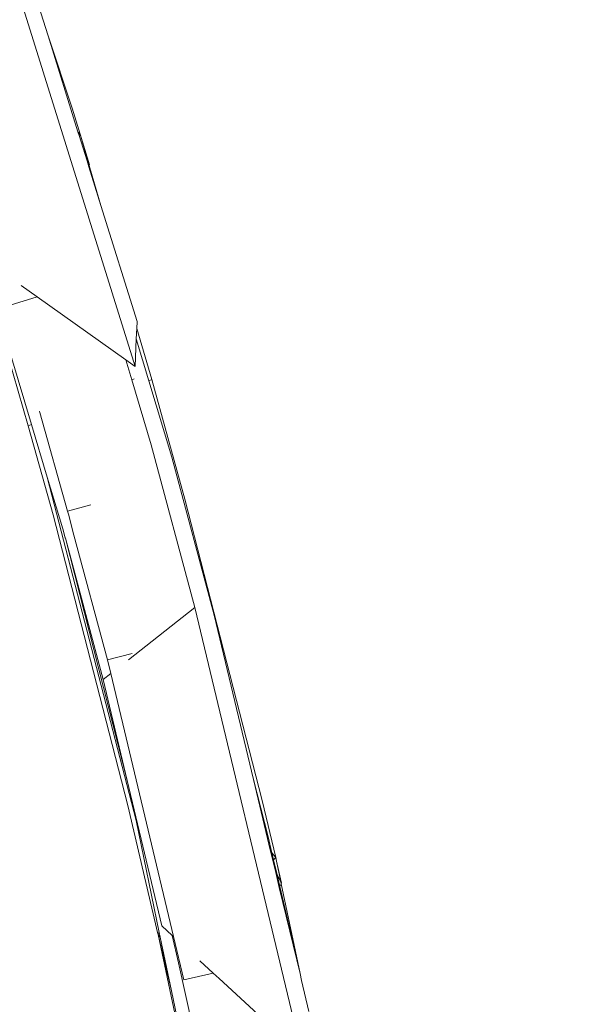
# Model space of a CAD drawing. Header units: millimetres. Extents: x 504675 to 860349, y -23215 to 63575.
# Tile 123 of 177: x 592524 to 592581, y 33274 to 33372. Entities that reach past the tile are written whole.
import ezdxf

# ---------------------------------------------------------------- set-up
doc = ezdxf.new("R2010")
doc.units = ezdxf.units.MM
doc.header["$LTSCALE"] = 10
doc.header["$PDMODE"] = 35
doc.header["$PDSIZE"] = -1000
doc.linetypes.add('LEVEL-F-OVERALL LAYOUT$0$HIDDEN', pattern=[0.375, 0.25, -0.125])
doc.layers.get('0').update_dxf_attribs({"linetype": 'CONTINUOUS'})
doc.layers.get('Defpoints').update_dxf_attribs({"color": 253, "linetype": 'CONTINUOUS'})
for name, color, linetype, lineweight in [('ARCH', 8, 'CONTINUOUS', 0), ('DIM', 8, 'CONTINUOUS', 15), ('furniture', 8, 'CONTINUOUS', 5)]:
    doc.layers.add(name, color=color, linetype=linetype, lineweight=lineweight)
doc.layers.add('LEVEL-F-OVERALL LAYOUT$0$DASH1L', color=8, linetype='LEVEL-F-OVERALL LAYOUT$0$HIDDEN')
doc.styles.get("Standard").update_dxf_attribs({"font": 'verdana.ttf'})
doc.dimstyles.new('LBF 50', dxfattribs={"dimscale": 25, "dimtxt": 1.75, "dimasz": 1.75, "dimexe": 1, "dimexo": 1, "dimgap": 1, "dimtad": 1, "dimdec": 0, "dimrnd": 5, "dimzin": 12, "dimdsep": 46, "dimtxsty": 'Standard', "dimblk": 'CLOSEDBLANK', "dimcen": 0, "dimclrd": 256, "dimclre": 256, "dimclrt": 256, "dimadec": 0, "dimazin": 3, "dimtfac": 1, "dimtdec": 0, "dimtofl": 0, "dimtmove": 0, "dimatfit": 3, "dimldrblk": 'CLOSEDBLANK', "dimfxl": 0.18, "dimtolj": 1, "dimtzin": 0, "dimlwd": -1, "dimlwe": -1, "dimarcsym": 0})

# ---------------------------------------------------------------- blocks, each defined once
blk = doc.blocks.new('ARCH')
at = {"layer": 'LEVEL-F-OVERALL LAYOUT$0$DASH1L'}
h = blk.add_hatch(dxfattribs=at)
h.set_pattern_fill('ANGLE', color=8, scale=10, angle=352.06644)
h.set_pattern_definition([(352.0664444, (-404119.055, 373340.98), (9.6410197, 69.1814516), [50.8, -19.05]), (82.0664444, (-404119.055, 373340.98), (-69.1814516, 9.6410197), [50.8, -19.05])])
edge = h.paths.add_edge_path(flags=16)
edge.add_line((572074.712, 35847.062), (602196.904, 29528.217))
edge.add_line((602196.904, 29528.217), (599472.63, 39352.005))
edge.add_arc((597545.364, 38817.547), 2000, 15.499436, 89.998351)
edge.add_line((597545.422, 40817.547), (573256.113, 40817.547))
edge.add_arc((576210.344, 22394.182), 18658.72, 99.1099624, 106.6903327)
edge.add_line((570851.58, 40266.829), (572074.712, 35847.062))
h.paths.add_polyline_path([(583373.777, 40815.973), (583374.097, 40875.042), (586424.097, 40859.112), (586423.937, 40815.973)], flags=16)
h.paths.add_polyline_path([(600840.891, 34605.132), (600792.778, 34591.523), (599497.965, 39260.646), (599546.078, 39274.255)])
h.paths.add_polyline_path([(587210.4, 32671.778), (587194.965, 32598.383), (582692.955, 33542.787), (582708.389, 33616.182)])
edge = h.paths.add_edge_path()
edge.add_line((572071.73, 35387.893), (601863.317, 29138.4))
edge.add_arc((601986.5, 29725.619), 600, 258.152638, 375.499436)
edge.add_line((602564.68, 29885.956), (599906.265, 39472.258))
edge.add_arc((597545.364, 38817.547), 2450, 15.499436, 89.998351)
edge.add_line((597545.435, 41267.547), (573220.478, 41267.547))
edge.add_arc((576210.344, 22394.182), 19108.72, 99.0018321, 106.2358191)
edge.add_arc((571035.465, 40164.758), 600, 106.235819, 195.468967)
edge.add_line((570457.2, 40004.728), (571616.648, 35815.082))
edge.add_arc((572194.913, 35975.111), 600, 195.468967, 258.152638)
h.paths.add_polyline_path([(587210.4, 32671.778), (587195.409, 32600.494), (587195.432, 32600.49)])
at = {"layer": 'furniture'}
for p, q in [((592535.068, 33337.387), (592521.88, 33379.701)), ((592526.377, 33370.44), (592523.699, 33379.036)), ((592526.377, 33370.44), (592528.775, 33363.231)), ((592529.363, 33360.854), (592526.377, 33370.44)), ((592528.775, 33363.231), (592529.579, 33360.611)), ((592529.579, 33360.611), (592529.363, 33360.854)), ((592529.476, 33360.491), (592529.363, 33360.854)), ((592529.476, 33360.491), (592529.579, 33360.611)), ((592530.271, 33357.938), (592529.476, 33360.491)), ((592530.523, 33357.555), (592529.579, 33360.611)), ((592529.579, 33360.611), (592530.414, 33357.749)), ((592530.271, 33357.938), (592530.414, 33357.749)), ((592530.454, 33357.352), (592530.271, 33357.938)), ((592530.414, 33357.749), (592530.43, 33357.698)), ((592530.43, 33357.698), (592530.523, 33357.555)), ((592530.43, 33357.698), (592530.495, 33357.473)), ((592530.454, 33357.352), (592530.495, 33357.473)), ((592531.663, 33353.472), (592530.454, 33357.352)), ((592530.495, 33357.473), (592530.523, 33357.555)), ((592530.495, 33357.473), (592531.663, 33353.472)), ((592535.277, 33341.87), (592531.663, 33353.472)), ((592518.359, 33352.159), (592524.401, 33331.442)), ((592525.295, 33344.336), (592523.689, 33345.478)), ((592522.574, 33343.529), (592525.295, 33344.336)), ((592534.147, 33338.041), (592525.295, 33344.336)), ((592524.719, 33331.584), (592521.175, 33343.413)), ((592535.277, 33341.87), (592535.245, 33341.195)), ((592535.245, 33341.195), (592535.197, 33340.167)), ((592535.245, 33341.195), (592536.738, 33336.082)), ((592535.197, 33340.167), (592535.068, 33337.387)), ((592536.459, 33335.958), (592535.197, 33340.167)), ((592535.068, 33337.387), (592534.147, 33338.041)), ((592534.746, 33336.043), (592534.147, 33338.041)), ((592534.976, 33336.146), (592534.746, 33336.043)), ((592536.687, 33329.569), (592534.746, 33336.043)), ((592536.459, 33335.958), (592536.738, 33336.082)), ((592538.745, 33328.33), (592536.459, 33335.958)), ((592536.738, 33336.082), (592540.049, 33324.133)), ((592525.556, 33332.788), (592525.518, 33332.923)), ((592528.331, 33322.926), (592525.556, 33332.788)), ((592524.719, 33331.584), (592524.401, 33331.442)), ((592524.401, 33331.442), (592526.872, 33322.546)), ((592526.297, 33326.318), (592524.719, 33331.584)), ((592541.061, 33313.277), (592536.687, 33329.569)), ((592542.982, 33312.53), (592538.745, 33328.33)), ((592535.174, 33292.01), (592526.297, 33326.318)), ((592527.845, 33321.153), (592526.297, 33326.318)), ((592540.049, 33324.133), (592547.796, 33293.995)), ((592528.331, 33322.926), (592530.662, 33323.565)), ((592528.408, 33322.616), (592528.331, 33322.926)), ((592526.872, 33322.546), (592534.341, 33293.491)), ((592528.941, 33320.529), (592528.408, 33322.616)), ((592527.845, 33321.153), (592528.09, 33320.272)), ((592528.128, 33320.207), (592528.09, 33320.272)), ((592531.898, 33306.093), (592528.128, 33320.207)), ((592528.128, 33320.207), (592534.297, 33295.996)), ((592532.315, 33308.046), (592528.941, 33320.529)), ((592541.061, 33313.277), (592534.412, 33308.065)), ((592551.762, 33268.598), (592541.061, 33313.277)), ((592546.913, 33296.095), (592542.982, 33312.53)), ((592532.315, 33308.046), (592534.782, 33308.682)), ((592532.642, 33306.677), (592532.315, 33308.046)), ((592532.642, 33306.677), (592531.898, 33306.093)), ((592534.297, 33295.996), (592531.898, 33306.093)), ((592538.917, 33280.383), (592532.642, 33306.677)), ((592537.753, 33281.45), (592534.297, 33295.996)), ((592546.913, 33296.095), (592548.382, 33290.354)), ((592548.626, 33288.935), (592546.913, 33296.095)), ((592534.341, 33293.491), (592537.344, 33280.651)), ((592547.796, 33293.995), (592549.136, 33288.285)), ((592537.496, 33280.805), (592535.174, 33292.01)), ((592548.382, 33290.354), (592548.75, 33288.776)), ((592548.75, 33288.776), (592548.626, 33288.935)), ((592548.851, 33287.996), (592548.626, 33288.935)), ((592549.136, 33288.285), (592548.75, 33288.776)), ((592548.75, 33288.776), (592548.917, 33288.063)), ((592548.851, 33287.996), (592548.917, 33288.063)), ((592549.136, 33286.805), (592548.851, 33287.996)), ((592548.917, 33288.063), (592549.136, 33288.285)), ((592548.917, 33288.063), (592549.268, 33286.561)), ((592549.209, 33287.936), (592549.136, 33288.285)), ((592549.726, 33285.717), (592549.209, 33287.936)), ((592549.209, 33287.936), (592549.644, 33285.869)), ((592549.268, 33286.561), (592549.136, 33286.805)), ((592549.495, 33285.301), (592549.136, 33286.805)), ((592549.644, 33285.869), (592549.268, 33286.561)), ((592549.268, 33286.561), (592549.543, 33285.386)), ((592549.495, 33285.301), (592549.543, 33285.386)), ((592549.543, 33285.386), (592549.69, 33285.651)), ((592549.543, 33285.386), (592551.573, 33276.703)), ((592549.726, 33285.717), (592549.644, 33285.869)), ((592549.644, 33285.869), (592549.69, 33285.651)), ((592549.69, 33285.651), (592549.726, 33285.717)), ((592549.69, 33285.651), (592551.573, 33276.703)), ((592551.573, 33276.703), (592549.495, 33285.301)), ((592538.79, 33280.499), (592537.753, 33281.45)), ((592537.496, 33280.805), (592537.344, 33280.651)), ((592537.344, 33280.651), (592537.376, 33280.61)), ((592537.376, 33280.61), (592537.594, 33280.332)), ((592538.704, 33274.972), (592537.376, 33280.61)), ((592537.376, 33280.61), (592542.982, 33253.998)), ((592537.594, 33280.332), (592537.496, 33280.805)), ((592539.423, 33277.755), (592538.79, 33280.499)), ((592538.917, 33280.383), (592538.79, 33280.499)), ((592538.704, 33274.972), (592537.594, 33280.332)), ((592539.945, 33276.074), (592538.917, 33280.383)), ((592542.847, 33262.087), (592539.423, 33277.755)), ((592542.893, 33276.735), (592541.567, 33277.951)), ((592539.945, 33276.074), (592542.893, 33276.735)), ((592543.486, 33276.191), (592542.893, 33276.735)), ((592551.573, 33276.703), (592551.724, 33275.983)), ((592550.496, 33269.759), (592543.486, 33276.191)), ((592552.462, 33272.9), (592551.724, 33275.983)), ((592538.704, 33274.972), (592543.047, 33254.01))]:
    blk.add_line(p, q, dxfattribs=at)
blk = doc.blocks.new('_ClosedBlank')
at = {"color": 0, "linetype": 'ByBlock', "lineweight": -2}
for p, q in [((-1, 0.1667), (0, 0)), ((-1, 0.1667), (-1, -0.1667)), ((0, 0), (-1, -0.1667))]:
    blk.add_line(p, q, dxfattribs=at)
blk = doc.blocks.new('*D67')
at = {"layer": 'Defpoints', "color": 0, "ltscale": 0.25, "transparency": 16777216}
for p in [(592954.14, 34131.711), (593370.787, 32690.738), (592853.033, 32541.033)]:
    blk.add_point(p, dxfattribs=at)
at = {"layer": 'DIM', "ltscale": 0.25}
for p, q in [((592930.124, 34124.767), (592412.37, 33975.062)), ((592448.538, 33939.978), (592840.881, 32583.061)), ((593346.771, 32683.793), (592829.017, 32534.089))]:
    blk.add_line(p, q, dxfattribs=at)
at = {"layer": 'DIM', "ltscale": 0.25, "xscale": 43.75, "yscale": 43.75, "zscale": 43.75}
for p, rotation in [((592436.386, 33982.006), 106.1268337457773), ((592853.033, 32541.033), 286.1268337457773)]:
    blk.add_blockref('_ClosedBlank', p, dxfattribs=dict(at, rotation=rotation))
at = {"layer": 'DIM', "ltscale": 0.25, "insert": (592718.726, 33282.921), "char_height": 100, "attachment_point": 5, "rotation": 286.12683}
blk.add_mtext('\\A1;1500', dxfattribs=at)

msp = doc.modelspace()

# ---------------------------------------------------------------- block references
at = {"layer": 'ARCH'}
msp.add_blockref('ARCH', (0, 0), dxfattribs=at)

# ---------------------------------------------------------------- dimensions: what is measured, and where the dimension line sits
at = {"layer": 'DIM', "color": 1, "ltscale": 0.25}
dim = msp.add_linear_dim(base=(592853.033, 32541.033), p1=(592954.14, 34131.711), p2=(593370.787, 32690.738), angle=106.12683, dimstyle='LBF 50', override={"dimtxt": 4, "dimtad": 3}, dxfattribs=at)
dim.commit()
dim.dimension.update_dxf_attribs({"geometry": '*D67', "text_midpoint": (592718.726, 33282.921)})

doc.saveas('drawing.dxf')
